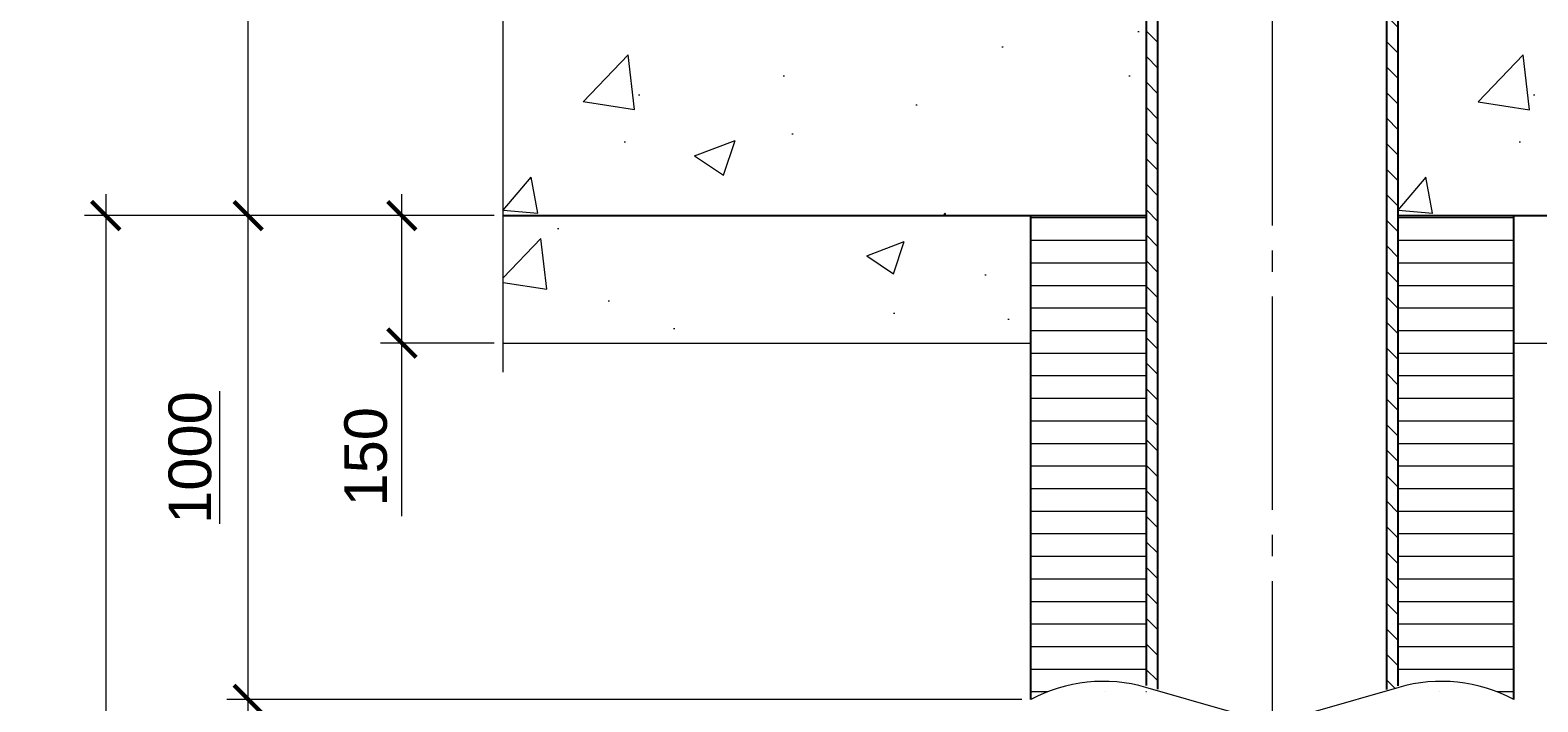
# Model space of a CAD drawing. Header units: millimetres. Extents: x 18801 to 22305, y 7709 to 10544.
# Tile 9 of 14: x 18801 to 19331, y 9569 to 9805. Entities that reach past the tile are written whole.
import ezdxf

# ---------------------------------------------------------------- set-up
doc = ezdxf.new("R2010")
doc.units = ezdxf.units.MM
doc.linetypes.add('Штрихпунктирная_ГОСТ', pattern=[20, 15, -1.75, 1.5, -1.75])
for name, color, linetype, lineweight in [('Грунт коренной', 33, 'Грунт_естественный_ГОСТ1', 13), ('ГТО-2 Обрыв криволинейный', 254, 'Continuous', 13), ('ГТО_Вспомогательная', 7, 'Continuous', 9), ('Линия основная', 4, 'Continuous', 25), ('Оси', 1, 'Штрихпунктирная_ГОСТ', 13), ('Размеры', 2, 'Continuous', 9), ('Штриховка', 251, 'Continuous', 9)]:
    doc.layers.add(name, color=color, linetype=linetype, lineweight=lineweight)
doc.styles.add('КИА', font='arial.ttf')
doc.linetypes.add('Грунт_естественный_ГОСТ1', pattern='A,1.4142,[2,Форма_КИА.shx,S=2.1213,R=0,X=1.77,Y=0],1.4142,[2,Форма_КИА.shx,S=2.1213,R=0,X=1.77,Y=0],1.4142,[2,Форма_КИА.shx,S=2.1213,R=0,X=1.77,Y=0],1.4142', length=5.6568)
doc.linetypes.add('Грунт_естественный_ГОСТ2', pattern='A,2.56066,[130,ltypeshp,S=1.5,R=45,X=0,Y=-1.06066],1.5,[130,ltypeshp,S=1.5,R=45,X=0,Y=-1.06066],1.5,[130,ltypeshp,S=1.5,R=45,X=0,Y=-1.06066],0.43934', length=6)
doc.dimstyles.new('КИА', dxfattribs={"dimtxt": 3, "dimasz": 2, "dimexe": 1.5, "dimexo": 0, "dimgap": 1, "dimtad": 1, "dimdec": 0, "dimzin": 9, "dimtxsty": 'КИА', "dimblk": 'ARCHTICK', "dimcen": 3, "dimdle": 1.5, "dimclrd": 256, "dimclre": 256, "dimclrt": 256, "dimadec": 0, "dimazin": 0, "dimtfac": 1, "dimtdec": 0, "dimtmove": 0, "dimatfit": 3, "dimfxl": 1, "dimtfill": 1, "dimlwd": -1, "dimlwe": -1, "dimarcsym": 2})
pattern_1 = [(135, (0, 629.933), (-4.490128, -4.490128), [])]

# ---------------------------------------------------------------- blocks, each defined once
blk = doc.blocks.new('_ArchTick')
at = {"color": 0, "linetype": 'ByBlock', "const_width": 0.15}
blk.add_lwpolyline([(-0.5, -0.5), (0.5, 0.5)], dxfattribs=at)
blk = doc.blocks.new('*D14')
at = {"layer": 'Defpoints', "color": 0, "transparency": 16777216}
for p in [(18967.35, 9740.03), (18827.52, 7754.87), (18928.39, 7754.87)]:
    blk.add_point(p, dxfattribs=at)
at = {"layer": 'Размеры', "transparency": 16777216}
for p, q in [((18827.52, 9747.53), (18827.52, 7747.37)), ((18964.2, 9740.03), (18820.02, 9740.03)), ((18925.24, 7754.87), (18820.02, 7754.87))]:
    blk.add_line(p, q, dxfattribs=at)
at = {"layer": 'Размеры', "transparency": 16777216, "xscale": 10, "yscale": 10, "zscale": 10}
for p, rotation in [((18827.52, 9740.03), 90), ((18827.52, 7754.87), 270)]:
    blk.add_blockref('_ArchTick', p, dxfattribs=dict(at, rotation=rotation))
at = {"layer": 'Размеры', "transparency": 16777216, "insert": (18815.02, 8915.54), "char_height": 15, "attachment_point": 5, "rotation": 90, "style": 'КИА', "bg_fill": 3, "box_fill_scale": 1.1, "bg_fill_color": 256, "bg_fill_true_color": 13158600, "bg_fill_transparency": 0}
blk.add_mtext('H{\\H0.7x;\\S^ скв;}', dxfattribs=at)
blk = doc.blocks.new('*D15')
at = {"layer": 'Defpoints', "color": 0, "transparency": 16777216}
for p in [(19296.7, 10503), (19415.45, 10503), (19287.95, 7864.87)]:
    blk.add_point(p, dxfattribs=at)
at = {"layer": 'Размеры', "transparency": 16777216}
for p, q in [((19415.45, 7857.37), (19415.45, 10510.5)), ((19299.85, 10503), (19422.95, 10503)), ((19291.1, 7864.87), (19422.95, 7864.87))]:
    blk.add_line(p, q, dxfattribs=at)
at = {"layer": 'Размеры', "transparency": 16777216, "xscale": 10, "yscale": 10, "zscale": 10}
for p, rotation in [((19415.45, 10503), 90), ((19415.45, 7864.87), 270)]:
    blk.add_blockref('_ArchTick', p, dxfattribs=dict(at, rotation=rotation))
at = {"layer": 'Размеры', "transparency": 16777216, "insert": (19402.95, 9399.29), "char_height": 15, "attachment_point": 5, "rotation": 90, "style": 'КИА', "bg_fill": 3, "box_fill_scale": 1.1, "bg_fill_color": 256, "bg_fill_true_color": 13158600, "bg_fill_transparency": 0}
blk.add_mtext('L{\\H0.7x;\\S^ пьез;}', dxfattribs=at)
blk = doc.blocks.new('*D21')
at = {"layer": 'Defpoints', "color": 0, "transparency": 16777216}
for p in [(18877.65, 9740.03), (18967.35, 9740.03), (19152.95, 9569.87)]:
    blk.add_point(p, dxfattribs=at)
at = {"layer": 'Размеры', "transparency": 16777216}
for p, q in [((18877.65, 9562.37), (18877.65, 9747.53)), ((18964.2, 9740.03), (18870.15, 9740.03)), ((19149.8, 9569.87), (18870.15, 9569.87))]:
    blk.add_line(p, q, dxfattribs=at)
at = {"layer": 'Размеры', "transparency": 16777216, "xscale": 10, "yscale": 10, "zscale": 10}
for p, rotation in [((18877.65, 9740.03), 90), ((18877.65, 9569.87), 270)]:
    blk.add_blockref('_ArchTick', p, dxfattribs=dict(at, rotation=rotation))
at = {"layer": 'Размеры', "transparency": 16777216, "insert": (18857.21, 9654.95), "char_height": 15, "attachment_point": 5, "rotation": 90, "style": 'КИА', "bg_fill": 3, "box_fill_scale": 1.1, "bg_fill_color": 256, "bg_fill_true_color": 13158600, "bg_fill_transparency": 0}
blk.add_mtext('{\\L1000}', dxfattribs=at)
blk = doc.blocks.new('*U5')
at = {"layer": 'ГТО-2 Обрыв криволинейный'}
blk.add_lwpolyline([(34, 0, 0.195164), (25.89, 0.85), (20.01, -0.85, -0.141435), (13.99, -0.85), (8.11, 0.85, 0.195164), (0, 0)], format="xyb", dxfattribs=at)
blk = doc.blocks.new('*D48')
at = {"layer": 'Defpoints', "color": 0, "transparency": 16777216}
for p in [(18877.65, 10155.51), (18967.35, 10155.51), (18967.35, 9740.03)]:
    blk.add_point(p, dxfattribs=at)
at = {"layer": 'Размеры', "transparency": 16777216}
for p, q in [((18877.65, 9732.53), (18877.65, 10163.01)), ((18964.2, 10155.51), (18870.15, 10155.51)), ((18964.2, 9740.03), (18870.15, 9740.03))]:
    blk.add_line(p, q, dxfattribs=at)
at = {"layer": 'Размеры', "transparency": 16777216, "xscale": 10, "yscale": 10, "zscale": 10}
for p, rotation in [((18877.65, 10155.51), 90), ((18877.65, 9740.03), 270)]:
    blk.add_blockref('_ArchTick', p, dxfattribs=dict(at, rotation=rotation))
at = {"layer": 'Размеры', "transparency": 16777216, "insert": (18863.07, 9947.77), "char_height": 15, "attachment_point": 5, "rotation": 90, "style": 'КИА', "bg_fill": 3, "box_fill_scale": 1.1, "bg_fill_color": 256, "bg_fill_true_color": 13158600, "bg_fill_transparency": 0}
blk.add_mtext('перем.', dxfattribs=at)
blk = doc.blocks.new('*D49')
at = {"layer": 'Defpoints', "color": 0, "transparency": 16777216}
for p in [(18931.7, 9740.03), (18967.35, 9740.03), (18967.35, 9695.21)]:
    blk.add_point(p, dxfattribs=at)
at = {"layer": 'Размеры', "transparency": 16777216}
for p, q in [((18931.7, 9687.71), (18931.7, 9747.53)), ((18964.2, 9740.03), (18924.2, 9740.03)), ((18964.2, 9695.21), (18924.2, 9695.21)), ((18931.7, 9634.37), (18931.7, 9695.21))]:
    blk.add_line(p, q, dxfattribs=at)
at = {"layer": 'Размеры', "transparency": 16777216, "xscale": 10, "yscale": 10, "zscale": 10}
for p, rotation in [((18931.7, 9740.03), 90), ((18931.7, 9695.21), 270)]:
    blk.add_blockref('_ArchTick', p, dxfattribs=dict(at, rotation=rotation))
at = {"layer": 'Размеры', "transparency": 16777216, "insert": (18919.04, 9655.21), "char_height": 15, "attachment_point": 5, "rotation": 90, "style": 'КИА', "bg_fill": 3, "box_fill_scale": 1.1, "bg_fill_color": 256, "bg_fill_true_color": 13158600, "bg_fill_transparency": 0}
blk.add_mtext('150', dxfattribs=at)

msp = doc.modelspace()

# ---------------------------------------------------------------- hatches: boundary and pattern name
at = {"layer": 'Штриховка'}
h = msp.add_hatch(dxfattribs=at)
h.set_pattern_fill('ANSI31', color=256, scale=2, angle=90)
h.set_pattern_definition(pattern_1)
h.paths.add_polyline_path([(19197.696, 10503.003), (19193.696, 10503.003), (19193.603, 9574.338), (19197.696, 9573.11)])
h = msp.add_hatch(dxfattribs=at)
h.set_pattern_fill('ANSI31', color=256, scale=2, angle=90)
h.set_pattern_definition(pattern_1)
h.paths.add_polyline_path([(19278.196, 9572.987), (19282.196, 9574.142), (19282.196, 10503.003), (19278.196, 10503.003)])

# ---------------------------------------------------------------- linework, layer by layer
at = {"layer": 'Линия основная'}
for p, q in [((19193.696, 9574.802), (19193.696, 10503.003)), ((19197.696, 9573.47), (19197.696, 10503.003)), ((19278.196, 9573.319), (19278.196, 10503.003)), ((19282.196, 9574.652), (19282.196, 10503.003))]:
    msp.add_line(p, q, dxfattribs=at)
at = {"layer": 'Оси', "ltscale": 5}
msp.add_line((19237.946, 10511.533), (19237.946, 7739.872), dxfattribs=at)

# ---------------------------------------------------------------- dimensions: what is measured, and where the dimension line sits
at = {"layer": 'Размеры'}
for base, p1, p2, text, picture, middle in [((19415.446, 10503.003), (19287.946, 7864.872), (19296.696, 10503.003), 'L{\\H0.7x;\\S^ пьез;}', '*D15', (19415.446, 9399.285)), ((18827.522, 7754.872), (18967.351, 9740.031), (18928.391, 7754.872), 'H{\\H0.7x;\\S^ скв;}', '*D14', (18827.522, 8915.535))]:
    dim = msp.add_linear_dim(base=base, p1=p1, p2=p2, angle=90, text=text, dimstyle='КИА', override={"dimexo": 0.63}, dxfattribs=at)
    dim.commit()
    dim.dimension.update_dxf_attribs({"geometry": picture, "text_midpoint": middle, "dimtype": 160})

# ---------------------------------------------------------------- next in the draw order: hatches: boundary and pattern name
at = {"layer": 'Штриховка', "ltscale": 0.5}
h = msp.add_hatch(dxfattribs=at)
h.set_pattern_fill('AR-CONC', scale=0.8, style=0)
h.paths.add_polyline_path([(19282.196, 10155.506), (19282.196, 9740.031), (19508.542, 9740.031), (19508.542, 10155.506)])
at = {"layer": 'Штриховка'}
h = msp.add_hatch(dxfattribs=at)
h.set_pattern_fill('ANSI31', color=256, scale=2.5, angle=315)
edge = h.paths.add_edge_path()
edge.add_arc((19297.446, 9522.06), 54.187, 61.92751, 106.10051, ccw=False)
edge.add_line((19322.946, 9569.872), (19322.946, 9740.031))
edge.add_line((19322.946, 9740.031), (19282.419, 9740.031))
edge.add_line((19282.419, 9740.031), (19282.419, 9574.122))
at = {"layer": 'Штриховка', "ltscale": 0.5}
h = msp.add_hatch(dxfattribs=at)
h.set_pattern_fill('AR-CONC', color=256, scale=0.74, style=0)
h.paths.add_polyline_path([(19322.946, 9740.031), (19322.946, 9695.214), (19508.542, 9695.214), (19508.542, 9740.031)])

# ---------------------------------------------------------------- next in the draw order: linework, layer by layer
msp.add_line((19282.196, 9740.031), (19508.542, 9740.031))
at = {"layer": 'Грунт коренной', "linetype": 'Грунт_естественный_ГОСТ2', "ltscale": 5}
for p, q in [((19322.946, 9695.214), (19508.542, 9695.214)), ((19322.946, 9572.755), (19322.946, 9695.214))]:
    msp.add_line(p, q, dxfattribs=at)
at = {"layer": 'Линия основная'}
msp.add_line((19322.946, 9569.872), (19322.946, 9740.031), dxfattribs=at)

# ---------------------------------------------------------------- next in the draw order: dimensions: what is measured, and where the dimension line sits
at = {"layer": 'Размеры'}
dim = msp.add_linear_dim(base=(18877.648, 9740.031), p1=(19152.946, 9569.872), p2=(18967.351, 9740.031), angle=90, text='{\\L1000}', dimstyle='КИА', override={"dimexo": 0.63, "dimtmove": 2}, dxfattribs=at)
dim.commit()
dim.dimension.update_dxf_attribs({"geometry": '*D21', "text_midpoint": (18857.208, 9654.951), "dimtype": 160})

# ---------------------------------------------------------------- next in the draw order: hatches: boundary and pattern name
at = {"layer": 'Штриховка', "ltscale": 0.5}
h = msp.add_hatch(dxfattribs=at)
h.set_pattern_fill('AR-CONC', scale=0.8, style=0)
h.set_pattern_definition([(50, (-314.85, 0), (145.74774, -12.7513), [15.24, -167.64]), (355, (-314.85, 0), (-28.1947, 152.8455), [12.192, -134.1125]), (100.45144, (-302.7, -1.06), (117.553, 140.0942), [12.952, -142.4722]), (46.1842, (-314.85, 40.64), (216.8632, -33.6339), [22.86, -251.46]), (96.6356, (-296.77, 37.84), (189.9233, 197.941), [19.428, -213.7085]), (351.1842, (-314.85, 40.64), (189.9233, 197.941), [18.288, -201.1678]), (21, (-294.53, 30.48), (121.2915, -81.81216), [15.24, -167.64]), (326, (-294.53, 30.48), (49.4416, 147.3504), [12.192, -134.112]), (71.45144, (-284.42, 23.66), (170.7331, 65.5382), [12.952, -142.47195]), (37.5, (-314.845, 0), (2.47088, 67.64403), [0, -132.4864, 0, -136.144, 0, -134.62]), (7.5, (-314.845, 0), (53.45573, 80.14446), [0, -77.6224, 0, -129.4384, 0, -51.308]), (327.5, (-360.16, 0), (108.47248, -4.583), [0, -50.8, 0, -158.496, 0, -210.312]), (317.5, (-380.48, 0), (118.50335, 20.3412), [0, -66.04, 0, -105.2576, 0, -149.352])])
h.paths.add_polyline_path([(18964.851, 10155.506), (18967.351, 9740.031), (19193.696, 9740.031), (19191.196, 10155.506)])
h = msp.add_hatch(dxfattribs=at)
h.set_pattern_fill('AR-CONC', color=256, scale=0.74, style=0)
h.paths.add_polyline_path([(18967.351, 9740.031), (18967.351, 9695.214), (19152.946, 9695.214), (19152.946, 9740.031)])
at = {"layer": 'Штриховка'}
h = msp.add_hatch(dxfattribs=at)
h.set_pattern_fill('ANSI31', color=256, scale=2.5, angle=315)
edge = h.paths.add_edge_path()
edge.add_line((19193.474, 9740.031), (19152.946, 9740.031))
edge.add_line((19152.946, 9740.031), (19152.946, 9569.872))
edge.add_arc((19178.446, 9522.06), 54.187, 73.89949, 118.07249, ccw=False)
edge.add_line((19193.474, 9574.122), (19193.696, 9497.082))
edge.add_line((19193.696, 9497.082), (19193.474, 9740.031))

# ---------------------------------------------------------------- next in the draw order: linework, layer by layer
msp.add_line((18967.351, 9740.031), (19193.696, 9740.031))
at = {"layer": 'Грунт коренной', "linetype": 'Грунт_естественный_ГОСТ2', "ltscale": 5}
for p, q in [((18967.351, 9695.214), (19152.946, 9695.214)), ((19152.946, 9695.214), (19152.946, 9569.872))]:
    msp.add_line(p, q, dxfattribs=at)
at = {"layer": 'ГТО_Вспомогательная', "linetype": 'Continuous'}
msp.add_lwpolyline([(18967.351, 9685.005), (18967.351, 9910.486), (18979.851, 9913.611), (18954.851, 9919.861), (18967.351, 9922.986), (18967.351, 10167.557)], dxfattribs=at)
at = {"layer": 'Линия основная'}
msp.add_line((19152.946, 9569.872), (19152.946, 9740.031), dxfattribs=at)

# ---------------------------------------------------------------- next in the draw order: block references
at = {"layer": 'ГТО-2 Обрыв криволинейный', "xscale": 5, "yscale": 5, "zscale": 5}
msp.add_blockref('*U5', (19152.946, 9569.872), dxfattribs=at)

# ---------------------------------------------------------------- next in the draw order: dimensions: what is measured, and where the dimension line sits
at = {"layer": 'Размеры'}
dim = msp.add_linear_dim(base=(18877.648, 10155.506), p1=(18967.351, 9740.031), p2=(18967.351, 10155.506), angle=90, text='перем.', dimstyle='КИА', override={"dimexo": 0.63}, dxfattribs=at)
dim.commit()
dim.dimension.update_dxf_attribs({"geometry": '*D48', "text_midpoint": (18863.065, 9947.768)})

# ---------------------------------------------------------------- next in the draw order: dimensions: what is measured, and where the dimension line sits
dim = msp.add_linear_dim(base=(18931.699, 9740.031), p1=(18967.351, 9695.214), p2=(18967.351, 9740.031), angle=90, text='150', dimstyle='КИА', override={"dimexo": 0.63, "dimtmove": 1}, dxfattribs=at)
dim.commit()
dim.dimension.update_dxf_attribs({"geometry": '*D49', "text_midpoint": (18947.391, 9655.211), "dimtype": 160})

doc.saveas('drawing.dxf')
